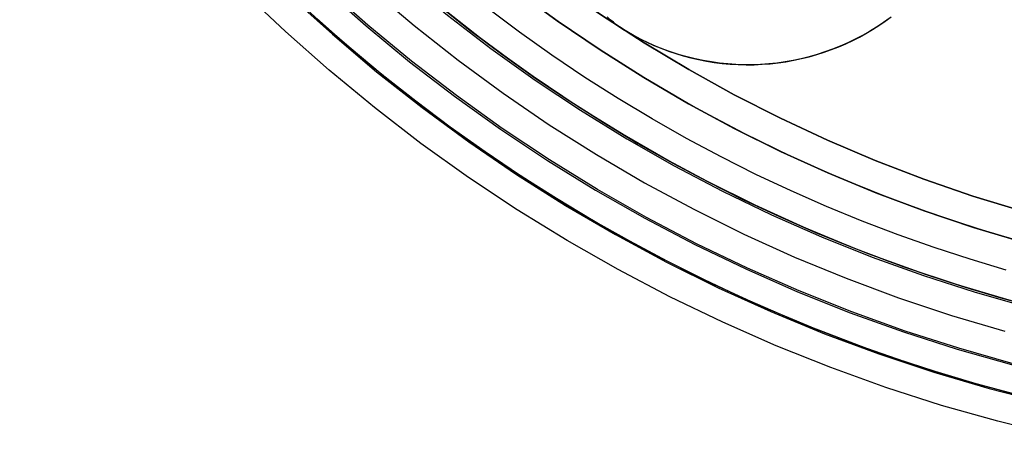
# Model space of a CAD drawing. Header units: millimetres. Extents: x -356 to 356, y -410 to 410.
# Tile 29 of 126: x -24 to -7, y -28 to -21. Entities that reach past the tile are written whole.
import ezdxf

# ---------------------------------------------------------------- set-up
doc = ezdxf.new("R2010")
doc.units = ezdxf.units.MM
doc.header["$MEASUREMENT"] = 0
doc.layers.add('1', color=7, linetype='Continuous')

msp = doc.modelspace()

# ---------------------------------------------------------------- linework, layer by layer
at = {"layer": '1', "color": 252, "extrusion": (-0.000237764, 0, 1)}
msp.add_lwpolyline([(-27.549, 0), (-27.533, -0.95), (-27.484, -1.899), (-27.402, -2.846), (-27.287, -3.789), (-27.14, -4.728), (-26.961, -5.661), (-26.75, -6.587), (-26.506, -7.506), (-26.231, -8.416), (-25.925, -9.315), (-25.588, -10.204), (-25.221, -11.08), (-24.823, -11.943), (-24.396, -12.792), (-23.94, -13.626), (-23.456, -14.443), (-22.943, -15.243), (-22.404, -16.025), (-21.837, -16.788), (-21.245, -17.531), (-20.627, -18.253), (-19.985, -18.953), (-19.319, -19.631), (-18.629, -20.285), (-17.918, -20.915), (-17.186, -21.521), (-16.433, -22.1), (-15.66, -22.653), (-14.869, -23.179), (-14.06, -23.678), (-13.234, -24.148), (-12.393, -24.59), (-11.537, -25.002), (-10.667, -25.385), (-9.784, -25.737), (-8.89, -26.059), (-7.985, -26.349), (-7.071, -26.608), (-6.149, -26.836), (-5.219, -27.031), (-4.283, -27.194), (-3.341, -27.325), (-2.396, -27.423), (-1.448, -27.489), (-0.499, -27.522), (0.452, -27.522), (1.401, -27.489), (2.349, -27.423), (3.294, -27.325), (4.235, -27.194), (5.172, -27.031), (6.101, -26.836), (7.024, -26.608), (7.938, -26.349), (8.843, -26.059), (9.737, -25.737), (10.62, -25.385), (11.49, -25.002), (12.346, -24.59), (13.187, -24.148), (14.013, -23.678), (14.822, -23.179), (15.613, -22.653), (16.385, -22.1), (17.138, -21.521), (17.871, -20.915), (18.582, -20.285), (19.271, -19.631), (19.937, -18.953), (20.58, -18.253), (21.197, -17.531), (21.79, -16.788), (22.356, -16.025), (22.896, -15.243), (23.409, -14.443), (23.893, -13.626), (24.349, -12.792), (24.776, -11.943), (25.174, -11.08), (25.541, -10.204), (25.878, -9.315), (26.184, -8.416), (26.459, -7.506), (26.702, -6.587), (26.914, -5.661), (27.093, -4.728), (27.24, -3.789), (27.355, -2.846), (27.437, -1.899), (27.486, -0.95), (27.502, 0)], dxfattribs=at)
at = {"layer": '1', "color": 252, "extrusion": (-8.22423e-05, 0, 1)}
msp.add_lwpolyline([(-26.534, 0), (-26.518, -0.916), (-26.471, -1.83), (-26.392, -2.742), (-26.282, -3.651), (-26.14, -4.556), (-25.967, -5.455), (-25.763, -6.348), (-25.529, -7.233), (-25.264, -8.11), (-24.969, -8.977), (-24.644, -9.833), (-24.29, -10.677), (-23.907, -11.509), (-23.496, -12.327), (-23.056, -13.131), (-22.589, -13.918), (-22.095, -14.689), (-21.575, -15.443), (-21.029, -16.178), (-20.458, -16.894), (-19.863, -17.59), (-19.244, -18.265), (-18.602, -18.918), (-17.938, -19.548), (-17.253, -20.156), (-16.547, -20.739), (-15.821, -21.297), (-15.077, -21.83), (-14.314, -22.337), (-13.535, -22.818), (-12.739, -23.271), (-11.928, -23.697), (-11.103, -24.094), (-10.265, -24.463), (-9.414, -24.802), (-8.553, -25.112), (-7.681, -25.392), (-6.8, -25.642), (-5.911, -25.861), (-5.015, -26.049), (-4.112, -26.206), (-3.206, -26.332), (-2.295, -26.427), (-1.381, -26.49), (-0.466, -26.522), (0.45, -26.522), (1.365, -26.49), (2.278, -26.427), (3.189, -26.332), (4.096, -26.206), (4.998, -26.049), (5.894, -25.861), (6.784, -25.642), (7.665, -25.392), (8.536, -25.112), (9.398, -24.802), (10.249, -24.463), (11.087, -24.094), (11.912, -23.697), (12.723, -23.271), (13.518, -22.818), (14.298, -22.337), (15.06, -21.83), (15.805, -21.297), (16.53, -20.739), (17.236, -20.156), (17.922, -19.548), (18.586, -18.918), (19.228, -18.265), (19.847, -17.59), (20.442, -16.894), (21.013, -16.178), (21.559, -15.443), (22.079, -14.689), (22.573, -13.918), (23.04, -13.131), (23.479, -12.327), (23.891, -11.509), (24.274, -10.677), (24.628, -9.833), (24.953, -8.977), (25.248, -8.11), (25.512, -7.233), (25.747, -6.348), (25.951, -5.455), (26.124, -4.556), (26.265, -3.651), (26.376, -2.742), (26.455, -1.83), (26.502, -0.916), (26.518, 0)], dxfattribs=at)
at = {"layer": '1', "color": 252}
for points in [[(-7.044, -26.595), (-7.958, -26.336), (-8.862, -26.046), (-9.756, -25.724), (-10.638, -25.372), (-11.507, -24.99), (-12.363, -24.578), (-13.204, -24.137), (-14.029, -23.666), (-14.838, -23.168), (-15.629, -22.642), (-16.401, -22.089), (-17.154, -21.51), (-17.886, -20.905), (-18.597, -20.275), (-19.285, -19.621), (-19.951, -18.944), (-20.593, -18.244), (-21.211, -17.522), (-21.803, -16.78), (-22.369, -16.017), (-22.909, -15.236), (-23.421, -14.436), (-23.905, -13.619)], [(-24.167, -14.14), (-23.662, -14.97), (-23.128, -15.783), (-22.566, -16.576), (-21.978, -17.349), (-21.362, -18.101), (-20.721, -18.832), (-20.055, -19.54), (-19.365, -20.224), (-18.651, -20.884), (-17.915, -21.519), (-17.158, -22.127), (-16.379, -22.709), (-15.581, -23.264), (-14.764, -23.791), (-13.93, -24.289), (-13.078, -24.758), (-12.211, -25.197), (-11.329, -25.606), (-10.434, -25.983), (-9.526, -26.33), (-8.606, -26.645), (-7.676, -26.927), (-6.737, -27.177)], [(-24.158, -14.155), (-23.653, -14.985), (-23.119, -15.796), (-22.557, -16.589), (-21.968, -17.361), (-21.353, -18.113), (-20.711, -18.842), (-20.045, -19.549), (-19.355, -20.233), (-18.642, -20.892), (-17.906, -21.526), (-17.149, -22.134), (-16.371, -22.716), (-15.573, -23.27), (-14.756, -23.796), (-13.922, -24.294), (-13.071, -24.762), (-12.204, -25.2), (-11.323, -25.608), (-10.428, -25.986), (-9.52, -26.332), (-8.601, -26.646), (-7.672, -26.929), (-6.733, -27.178)], [(-24.06, -14.359), (-23.547, -15.185), (-23.006, -15.994), (-22.437, -16.782), (-21.841, -17.551), (-21.219, -18.298), (-20.571, -19.024), (-19.898, -19.726), (-19.202, -20.405), (-18.482, -21.059), (-17.74, -21.688), (-16.976, -22.291), (-16.193, -22.866), (-15.389, -23.415), (-14.567, -23.935), (-13.728, -24.426), (-12.872, -24.887), (-12, -25.319), (-11.114, -25.72), (-10.215, -26.091), (-9.303, -26.429), (-8.38, -26.736), (-7.447, -27.011), (-6.505, -27.253)], [(-6.345, -27.798), (-7.3, -27.562), (-8.247, -27.294), (-9.184, -26.993), (-10.111, -26.66), (-11.025, -26.295), (-11.926, -25.898), (-12.813, -25.471), (-13.684, -25.014), (-14.539, -24.527), (-15.377, -24.01), (-16.197, -23.465), (-16.997, -22.892), (-17.777, -22.292), (-18.536, -21.665), (-19.273, -21.012), (-19.987, -20.335), (-20.677, -19.633), (-21.342, -18.907), (-21.982, -18.159), (-22.595, -17.39), (-23.182, -16.599), (-23.741, -15.789)], [(-6.889, -24.032), (-7.723, -23.777), (-8.548, -23.493), (-9.362, -23.181), (-10.165, -22.84), (-10.956, -22.471), (-11.733, -22.075), (-12.497, -21.653), (-13.244, -21.203), (-13.976, -20.728), (-14.691, -20.228), (-15.388, -19.703), (-16.066, -19.155), (-16.724, -18.582), (-17.362, -17.988), (-17.979, -17.371), (-18.574, -16.733), (-19.147, -16.075)], [(-19.147, -16.075), (-18.574, -16.733), (-17.979, -17.371), (-17.362, -17.988), (-16.724, -18.582), (-16.066, -19.155), (-15.388, -19.703), (-14.691, -20.228), (-13.976, -20.728), (-13.244, -21.203), (-12.497, -21.653), (-11.733, -22.075), (-10.956, -22.471), (-10.165, -22.84), (-9.362, -23.181), (-8.548, -23.493), (-7.723, -23.777), (-6.889, -24.032)], [(-6.889, -24.032), (-7.723, -23.777), (-8.548, -23.493), (-9.362, -23.181), (-10.165, -22.84), (-10.956, -22.471), (-11.733, -22.075), (-12.497, -21.653), (-13.244, -21.203), (-13.976, -20.728), (-14.691, -20.228), (-15.388, -19.703), (-16.066, -19.155), (-16.724, -18.582), (-17.362, -17.988), (-17.979, -17.371), (-18.574, -16.733), (-19.147, -16.075)], [(-17.822, -20.308), (-17.107, -20.914), (-16.371, -21.495), (-15.615, -22.05), (-14.84, -22.579), (-14.047, -23.08), (-13.238, -23.554), (-12.412, -23.999), (-11.572, -24.416), (-10.718, -24.802), (-9.85, -25.159), (-8.971, -25.486), (-8.081, -25.782), (-7.182, -26.047)], [(-15.408, -20.319), (-14.705, -20.833), (-13.986, -21.323), (-13.249, -21.788), (-12.498, -22.227), (-11.732, -22.641), (-10.952, -23.028), (-10.159, -23.389), (-9.355, -23.722), (-8.539, -24.028), (-7.714, -24.305), (-6.88, -24.554)], [(-6.88, -24.554), (-7.714, -24.305), (-8.539, -24.028), (-9.355, -23.722), (-10.159, -23.389), (-10.952, -23.028), (-11.732, -22.641), (-12.498, -22.227), (-13.249, -21.788), (-13.986, -21.323), (-14.705, -20.833), (-15.408, -20.319)], [(-6.666, -24.613), (-7.508, -24.37), (-8.341, -24.097), (-9.164, -23.796), (-9.977, -23.467), (-10.777, -23.111), (-11.565, -22.727), (-12.339, -22.316), (-13.099, -21.878), (-13.843, -21.415), (-14.571, -20.927), (-15.282, -20.414)], [(-7.15, -25.517), (-8.017, -25.258), (-8.874, -24.97), (-9.722, -24.652), (-10.558, -24.306), (-11.381, -23.931), (-12.192, -23.529), (-12.988, -23.099), (-13.769, -22.642), (-14.534, -22.159), (-15.282, -21.65), (-16.012, -21.115), (-16.724, -20.556)], [(-16.703, -20.573), (-16.167, -20.997), (-15.62, -21.407), (-15.065, -21.801), (-14.501, -22.18), (-13.929, -22.544), (-13.35, -22.892), (-12.764, -23.224), (-12.171, -23.54), (-11.574, -23.839), (-10.971, -24.122), (-10.365, -24.389), (-9.755, -24.639), (-9.142, -24.873), (-8.526, -25.091), (-7.91, -25.292), (-7.292, -25.477), (-6.673, -25.646)], [(-6.878, -25.592), (-7.755, -25.34), (-8.623, -25.058), (-9.48, -24.746), (-10.326, -24.405), (-11.16, -24.035), (-11.981, -23.637), (-12.787, -23.211), (-13.579, -22.757), (-14.354, -22.276), (-15.112, -21.769), (-15.853, -21.235), (-16.574, -20.677)], [(-7.161, -25.021), (-7.768, -24.84), (-8.374, -24.642), (-8.978, -24.428), (-9.58, -24.199), (-10.179, -23.953), (-10.775, -23.691), (-11.367, -23.413), (-11.954, -23.118), (-12.535, -22.808), (-13.111, -22.482), (-13.68, -22.141), (-14.242, -21.784), (-14.796, -21.411), (-15.341, -21.024), (-15.877, -20.622)], [(-7.161, -25.021), (-7.768, -24.84), (-8.374, -24.642), (-8.978, -24.428), (-9.58, -24.199), (-10.179, -23.953), (-10.775, -23.691), (-11.367, -23.413), (-11.954, -23.118), (-12.535, -22.808), (-13.111, -22.482), (-13.68, -22.141), (-14.242, -21.784), (-14.796, -21.411), (-15.341, -21.024), (-15.877, -20.622)], [(-7.051, -27.098), (-7.704, -26.919), (-8.357, -26.724), (-9.009, -26.511), (-9.659, -26.281), (-10.307, -26.034), (-10.951, -25.77), (-11.592, -25.488), (-12.229, -25.188), (-12.86, -24.872), (-13.486, -24.538), (-14.105, -24.188), (-14.717, -23.82), (-15.322, -23.436), (-15.918, -23.035), (-16.505, -22.619), (-17.082, -22.186), (-17.648, -21.738), (-18.204, -21.275), (-18.748, -20.797)], [(-7.051, -27.098), (-7.704, -26.919), (-8.357, -26.724), (-9.009, -26.511), (-9.659, -26.281), (-10.307, -26.034), (-10.951, -25.77), (-11.592, -25.488), (-12.229, -25.188), (-12.86, -24.872), (-13.486, -24.538), (-14.105, -24.188), (-14.717, -23.82), (-15.322, -23.436), (-15.918, -23.035), (-16.505, -22.619), (-17.082, -22.186), (-17.648, -21.738), (-18.204, -21.275), (-18.748, -20.797)], [(-13.535, -21.015), (-13.594, -20.979), (-13.652, -20.94), (-13.708, -20.9), (-13.762, -20.858), (-13.816, -20.815), (-13.867, -20.769)], [(-13.82, -20.811), (-13.781, -20.843), (-13.741, -20.875), (-13.701, -20.905), (-13.661, -20.934), (-13.619, -20.962), (-13.578, -20.989), (-13.535, -21.015)], [(-13.82, -20.811), (-13.781, -20.843), (-13.741, -20.875), (-13.701, -20.905), (-13.661, -20.934), (-13.619, -20.962), (-13.578, -20.989), (-13.535, -21.015)], [(-13.535, -21.015), (-13.426, -21.077), (-13.313, -21.137), (-13.198, -21.193), (-13.081, -21.246), (-12.961, -21.295), (-12.838, -21.341), (-12.714, -21.383), (-12.588, -21.421), (-12.46, -21.454), (-12.33, -21.484), (-12.199, -21.51), (-12.067, -21.531), (-11.933, -21.548), (-11.8, -21.56), (-11.665, -21.568), (-11.531, -21.571), (-11.396, -21.57), (-11.262, -21.564), (-11.128, -21.554), (-10.994, -21.539), (-10.862, -21.52), (-10.73, -21.497), (-10.6, -21.469), (-10.472, -21.437), (-10.345, -21.401), (-10.22, -21.361), (-10.097, -21.317), (-9.976, -21.269), (-9.857, -21.218), (-9.741, -21.164), (-9.628, -21.106), (-9.518, -21.046), (-9.409, -20.981), (-9.302, -20.913), (-9.196, -20.841), (-9.092, -20.765)], [(-13.535, -21.015), (-13.426, -21.077), (-13.313, -21.137), (-13.198, -21.193), (-13.081, -21.246), (-12.961, -21.295), (-12.838, -21.341), (-12.714, -21.383), (-12.588, -21.421), (-12.46, -21.454), (-12.33, -21.484), (-12.199, -21.51), (-12.067, -21.531), (-11.933, -21.548), (-11.8, -21.56), (-11.665, -21.568), (-11.531, -21.571), (-11.396, -21.57), (-11.262, -21.564), (-11.128, -21.554), (-10.994, -21.539), (-10.862, -21.52), (-10.73, -21.497), (-10.6, -21.469), (-10.472, -21.437), (-10.345, -21.401), (-10.22, -21.361), (-10.097, -21.317), (-9.976, -21.269), (-9.857, -21.218), (-9.741, -21.164), (-9.628, -21.106), (-9.518, -21.046), (-9.409, -20.981), (-9.302, -20.913), (-9.196, -20.841), (-9.092, -20.765)], [(-9.114, -20.781), (-9.226, -20.862), (-9.341, -20.938), (-9.458, -21.011), (-9.578, -21.079), (-9.7, -21.143), (-9.824, -21.203), (-9.951, -21.259), (-10.079, -21.31), (-10.209, -21.357), (-10.34, -21.399), (-10.473, -21.437), (-10.607, -21.47), (-10.742, -21.499), (-10.878, -21.523), (-11.014, -21.542), (-11.152, -21.556), (-11.289, -21.566), (-11.427, -21.571), (-11.565, -21.571), (-11.703, -21.566), (-11.841, -21.557), (-11.978, -21.543), (-12.115, -21.524), (-12.251, -21.5), (-12.386, -21.472), (-12.52, -21.439), (-12.653, -21.402), (-12.784, -21.36), (-12.914, -21.313), (-13.042, -21.262), (-13.169, -21.207), (-13.293, -21.147), (-13.415, -21.083), (-13.535, -21.015)]]:
    msp.add_lwpolyline(points, dxfattribs=at)
at = {"layer": '1', "color": 252, "extrusion": (1, 0, 0)}
for points in [[(-21.015, -325.902), (-21.015, -327.902)], [(-21.571, -325.902), (-21.571, -327.902)]]:
    msp.add_lwpolyline(points, dxfattribs=at)

doc.saveas('drawing.dxf')
